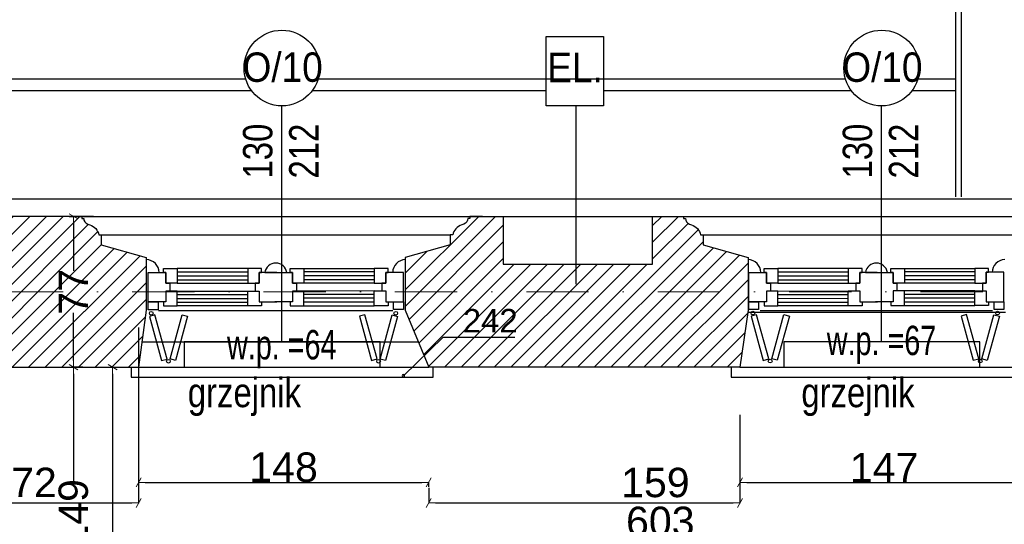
# Model space of a CAD drawing. Header units: millimetres. Extents: x 75543 to 124291, y -109148 to -86372.
# Tile 52 of 99: x 95711 to 100734, y -94606 to -92032. Entities that reach past the tile are written whole.
import ezdxf

# ---------------------------------------------------------------- set-up
doc = ezdxf.new("R2010")
doc.units = ezdxf.units.MM
doc.header["$MEASUREMENT"] = 0
doc.linetypes.add('Dot & Dashed', pattern=[670.277762, 317.5, -176.388889, 0, -176.388874])
for name, color, linetype in [('A-OKNA-OPIS', 7, 'Continuous'), ('COKÓŁ', 7, 'Continuous'), ('detalokna', 7, 'Continuous'), ('DIM MALY', 7, 'Continuous'), ('Drawing & Figure', 7, 'Continuous'), ('nadproża_opis#2', 7, 'Continuous'), ('Nowe_A-OKNA-OPIS', 7, 'Continuous'), ('Nowe_A_okno', 7, 'Continuous'), ('Nowe_Annotation - Text', 7, 'Continuous'), ('Nowe_GRZEJNIK', 7, 'Continuous'), ('Nowe_okiennice', 7, 'Continuous'), ('Nowe_WIDOK', 7, 'Continuous'), ('opaska', 7, 'Continuous'), ('opisy inne', 7, 'Continuous'), ('PARAPET', 7, 'Continuous'), ('SCHODY', 7, 'Continuous'), ('Structural - Bearing', 7, 'Continuous'), ('Structural - Grid', 7, 'Continuous')]:
    doc.layers.add(name, color=color, linetype=linetype)
doc.styles.add('STYL_AUTOMATYCZNY_1', font='arial.ttf')
doc.styles.add('STYL_AUTOMATYCZNY_11', font='arial.ttf', dxfattribs={"width": 0.8})
doc.styles.add('STYL_AUTOMATYCZNY_2', font='arial.ttf')
doc.styles.add('STYL_AUTOMATYCZNY_6', font='arial.ttf', dxfattribs={"width": 0.8})
doc.styles.add('STYL_AUTOMATYCZNY_7', font='arial.ttf', dxfattribs={"width": 0.7})
doc.styles.add('STYL_AUTOMATYCZNY_9', font='arial.ttf', dxfattribs={"width": 0.9})
doc.dimstyles.new('STYL_AUTOMATYCZNY__2', dxfattribs={"dimtxt": 150, "dimasz": 34.231941, "dimexe": 0.18, "dimexo": 3, "dimgap": 0, "dimtad": 1, "dimdec": 0, "dimlfac": 0.1, "dimzin": 0, "dimdsep": 46, "dimtxsty": 'STYL_AUTOMATYCZNY_2', "dimblk": 'ARROWHEAD_2', "dimblk1": 'ARROWHEAD_2', "dimblk2": 'ARROWHEAD_2', "dimcen": 0.09, "dimclrd": 5, "dimclre": 5, "dimclrt": 1, "dimadec": 0, "dimazin": 0, "dimtfac": 1, "dimtdec": 4, "dimtmove": 0, "dimatfit": 3, "dimfxl": 0, "dimtolj": 1, "dimtzin": 0, "dimarcsym": 0})
doc.dimstyles.new('STYL_AUTOMATYCZNY__3', dxfattribs={"dimtxt": 150, "dimasz": 34.231941, "dimexe": 0.18, "dimexo": 3, "dimgap": 0, "dimtad": 1, "dimtih": 1, "dimtoh": 1, "dimdec": 0, "dimlfac": 0.1, "dimzin": 0, "dimdsep": 46, "dimtxsty": 'STYL_AUTOMATYCZNY_2', "dimblk": 'ARROWHEAD_2', "dimblk1": 'ARROWHEAD_2', "dimblk2": 'ARROWHEAD_2', "dimcen": 0.09, "dimclrd": 5, "dimclre": 5, "dimclrt": 1, "dimadec": 0, "dimazin": 0, "dimtfac": 1, "dimtdec": 4, "dimtmove": 0, "dimatfit": 3, "dimfxl": 0, "dimtolj": 1, "dimtzin": 0, "dimarcsym": 0})
doc.dimstyles.new('STYL_AUTOMATYCZNY__7', dxfattribs={"dimtxt": 150, "dimasz": 34.231941, "dimexe": 0.18, "dimexo": 3, "dimgap": 0, "dimtad": 1, "dimtih": 1, "dimtoh": 1, "dimdec": 0, "dimlfac": 0.1, "dimzin": 0, "dimdsep": 46, "dimtxsty": 'STYL_AUTOMATYCZNY_2', "dimblk": 'ARROWHEAD_2', "dimblk1": 'ARROWHEAD_2', "dimblk2": 'ARROWHEAD_2', "dimcen": 0.09, "dimclrd": 5, "dimclre": 5, "dimclrt": 1, "dimadec": 0, "dimazin": 0, "dimtfac": 1, "dimtdec": 4, "dimtmove": 2, "dimatfit": 3, "dimfxl": 0, "dimtolj": 1, "dimtzin": 0, "dimarcsym": 0})
pattern_1 = [(45, (0, 0), (-42.426407, 42.426407), [])]

# ---------------------------------------------------------------- blocks, each defined once
blk = doc.blocks.new('ARROWHEAD_2')
at = {"color": 0, "linetype": 'Continuous', "lineweight": 0}
for p, q in [((0, 0), (-1, 0)), ((-0.38, -0.66), (0.38, 0.66))]:
    blk.add_line(p, q, dxfattribs=at)
blk = doc.blocks.new('*D106')
at = {"layer": 'Defpoints', "color": 0}
for p in [(95882.3, -93804.9), (95984.8, -93804.9), (95879.4, -95295.2)]:
    blk.add_point(p, dxfattribs=at)
at = {"layer": 'DIM MALY', "color": 5, "lineweight": -2}
for p, q in [((95885.3, -93804.9), (95984.9, -93804.9)), ((95984.8, -93839.2), (95984.8, -94391.7)), ((95984.8, -95261), (95984.8, -94709.3)), ((95882.4, -95295.2), (95984.9, -95295.2))]:
    blk.add_line(p, q, dxfattribs=at)
at = {"layer": 'DIM MALY', "color": 5, "lineweight": -2, "xscale": 34.23194115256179, "yscale": 34.23194115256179, "zscale": 34.23194115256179}
for p, rotation in [((95984.8, -93804.9), 90), ((95984.8, -95295.2), 270)]:
    blk.add_blockref('ARROWHEAD_2', p, dxfattribs=dict(at, rotation=rotation))
at = {"layer": 'DIM MALY', "color": 1, "insert": (95984.8, -94550.5), "char_height": 150, "attachment_point": 5, "rotation": 90, "style": 'STYL_AUTOMATYCZNY_2'}
blk.add_mtext('\\A1;149', dxfattribs=at)
blk = doc.blocks.new('*D108')
at = {"layer": 'Defpoints', "color": 0}
for p in [(95882.3, -93804.9), (95984.8, -93804.9), (95879.4, -95295.2)]:
    blk.add_point(p, dxfattribs=at)
at = {"layer": 'DIM MALY', "color": 5, "lineweight": -2}
for p, q in [((95885.3, -93804.9), (95984.9, -93804.9)), ((95984.8, -93839.2), (95984.8, -94391.7)), ((95984.8, -95261), (95984.8, -94709.3)), ((95882.4, -95295.2), (95984.9, -95295.2))]:
    blk.add_line(p, q, dxfattribs=at)
at = {"layer": 'DIM MALY', "color": 5, "lineweight": -2, "xscale": 34.23194115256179, "yscale": 34.23194115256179, "zscale": 34.23194115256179}
for p, rotation in [((95984.8, -93804.9), 90), ((95984.8, -95295.2), 270)]:
    blk.add_blockref('ARROWHEAD_2', p, dxfattribs=dict(at, rotation=rotation))
at = {"layer": 'DIM MALY', "color": 1, "insert": (95984.8, -94550.5), "char_height": 150, "attachment_point": 5, "rotation": 90, "style": 'STYL_AUTOMATYCZNY_2'}
blk.add_mtext('\\A1;149', dxfattribs=at)
blk = doc.blocks.new('*D111')
at = {"layer": 'Defpoints', "color": 0}
for p in [(95882.3, -93804.9), (95984.8, -93804.9), (95879.4, -95295.2)]:
    blk.add_point(p, dxfattribs=at)
at = {"layer": 'DIM MALY', "color": 5, "lineweight": -2}
for p, q in [((95885.3, -93804.9), (95984.9, -93804.9)), ((95984.8, -93839.2), (95984.8, -94391.7)), ((95984.8, -95261), (95984.8, -94709.3)), ((95882.4, -95295.2), (95984.9, -95295.2))]:
    blk.add_line(p, q, dxfattribs=at)
at = {"layer": 'DIM MALY', "color": 5, "lineweight": -2, "xscale": 34.23194115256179, "yscale": 34.23194115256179, "zscale": 34.23194115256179}
for p, rotation in [((95984.8, -93804.9), 90), ((95984.8, -95295.2), 270)]:
    blk.add_blockref('ARROWHEAD_2', p, dxfattribs=dict(at, rotation=rotation))
at = {"layer": 'DIM MALY', "color": 1, "insert": (95984.8, -94550.5), "char_height": 150, "attachment_point": 5, "rotation": 90, "style": 'STYL_AUTOMATYCZNY_2'}
blk.add_mtext('\\A1;149', dxfattribs=at)
blk = doc.blocks.new('*D116')
at = {"layer": 'Defpoints', "color": 0}
for p in [(96166.8, -93804.9), (95796.7, -98955.2), (96184.8, -98955.2)]:
    blk.add_point(p, dxfattribs=at)
at = {"layer": 'DIM MALY', "color": 5, "lineweight": -2}
for p, q in [((96169.8, -93804.9), (96184.9, -93804.9)), ((96184.8, -93839.2), (96184.8, -96214.2)), ((96184.8, -98921), (96184.8, -96546.7)), ((95799.7, -98955.2), (96184.9, -98955.2))]:
    blk.add_line(p, q, dxfattribs=at)
at = {"layer": 'DIM MALY', "color": 5, "lineweight": -2, "xscale": 34.23194115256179, "yscale": 34.23194115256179, "zscale": 34.23194115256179}
for p, rotation in [((96184.8, -93804.9), 90), ((96184.8, -98955.2), 270)]:
    blk.add_blockref('ARROWHEAD_2', p, dxfattribs=dict(at, rotation=rotation))
at = {"layer": 'DIM MALY', "color": 1, "insert": (96184.8, -96380.5), "char_height": 150, "attachment_point": 5, "rotation": 90, "style": 'STYL_AUTOMATYCZNY_2'}
blk.add_mtext('\\A1;515', dxfattribs=at)
blk = doc.blocks.new('*D466')
at = {"layer": 'Defpoints', "color": 0}
for p in [(99385.5, -94044.2), (100857.3, -94043.9), (100857.3, -94392.6)]:
    blk.add_point(p, dxfattribs=at)
at = {"layer": 'DIM MALY', "color": 5, "lineweight": -2}
for p, q in [((99385.5, -94047.2), (99385.5, -94392.8)), ((100857.3, -94046.9), (100857.3, -94392.8)), ((99419.7, -94392.6), (100823, -94392.6))]:
    blk.add_line(p, q, dxfattribs=at)
at = {"layer": 'DIM MALY', "color": 5, "lineweight": -2, "xscale": 34.23194115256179, "yscale": 34.23194115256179, "zscale": 34.23194115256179, "rotation": 180}
blk.add_blockref('ARROWHEAD_2', (99385.5, -94392.6), dxfattribs=at)
at = {"layer": 'DIM MALY', "color": 5, "lineweight": -2, "xscale": 34.23194115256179, "yscale": 34.23194115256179, "zscale": 34.23194115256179}
blk.add_blockref('ARROWHEAD_2', (100857.3, -94392.6), dxfattribs=at)
at = {"layer": 'DIM MALY', "color": 1, "insert": (100121, -94317.3), "char_height": 150, "attachment_point": 5, "style": 'STYL_AUTOMATYCZNY_2'}
blk.add_mtext('\\A1;147', dxfattribs=at)
blk = doc.blocks.new('*D469')
at = {"layer": 'Defpoints', "color": 0}
for p in [(101627.3, -93799.5), (95595.5, -94705.1), (101627.3, -94697.6)]:
    blk.add_point(p, dxfattribs=at)
at = {"layer": 'DIM MALY', "color": 5, "lineweight": -2}
for p, q in [((101627.3, -93802.5), (101627.3, -94697.8)), ((95595.5, -94702.1), (95595.5, -94697.4)), ((95629.7, -94697.6), (101593, -94697.6))]:
    blk.add_line(p, q, dxfattribs=at)
at = {"layer": 'DIM MALY', "color": 5, "lineweight": -2, "xscale": 34.23194115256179, "yscale": 34.23194115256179, "zscale": 34.23194115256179, "rotation": 180}
blk.add_blockref('ARROWHEAD_2', (95595.5, -94697.6), dxfattribs=at)
at = {"layer": 'DIM MALY', "color": 5, "lineweight": -2, "xscale": 34.23194115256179, "yscale": 34.23194115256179, "zscale": 34.23194115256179}
blk.add_blockref('ARROWHEAD_2', (101627.3, -94697.6), dxfattribs=at)
at = {"layer": 'DIM MALY', "color": 1, "insert": (98979, -94592.6), "char_height": 150, "attachment_point": 5, "style": 'STYL_AUTOMATYCZNY_2'}
blk.add_mtext('\\A1;603', dxfattribs=at)
blk = doc.blocks.new('*D781')
at = {"layer": 'Defpoints', "color": 0}
for p in [(95597.3, -93599.5), (96317.3, -93599.5), (96317.3, -94497.6)]:
    blk.add_point(p, dxfattribs=at)
at = {"layer": 'DIM MALY', "color": 5, "lineweight": -2}
for p, q in [((95597.3, -93602.5), (95597.3, -94497.8)), ((96317.3, -93602.5), (96317.3, -94497.8)), ((95631.5, -94497.6), (96283, -94497.6))]:
    blk.add_line(p, q, dxfattribs=at)
at = {"layer": 'DIM MALY', "color": 5, "lineweight": -2, "xscale": 34.23194115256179, "yscale": 34.23194115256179, "zscale": 34.23194115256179, "rotation": 180}
blk.add_blockref('ARROWHEAD_2', (95597.3, -94497.6), dxfattribs=at)
at = {"layer": 'DIM MALY', "color": 5, "lineweight": -2, "xscale": 34.23194115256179, "yscale": 34.23194115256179, "zscale": 34.23194115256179}
blk.add_blockref('ARROWHEAD_2', (96317.3, -94497.6), dxfattribs=at)
at = {"layer": 'DIM MALY', "color": 1, "insert": (95783.3, -94392.6), "char_height": 150, "attachment_point": 5, "style": 'STYL_AUTOMATYCZNY_2'}
blk.add_mtext('\\A1;72', dxfattribs=at)
blk = doc.blocks.new('*D782')
at = {"layer": 'Defpoints', "color": 0}
for p in [(96317.3, -93599.5), (97797.3, -94392.6), (97797.3, -94417.6)]:
    blk.add_point(p, dxfattribs=at)
at = {"layer": 'DIM MALY', "color": 5, "lineweight": -2}
for p, q in [((96317.3, -93602.5), (96317.3, -94392.8)), ((96351.5, -94392.6), (97763.1, -94392.6)), ((97797.3, -94414.6), (97797.3, -94392.4))]:
    blk.add_line(p, q, dxfattribs=at)
at = {"layer": 'DIM MALY', "color": 5, "lineweight": -2, "xscale": 34.23194115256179, "yscale": 34.23194115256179, "zscale": 34.23194115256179, "rotation": 180}
blk.add_blockref('ARROWHEAD_2', (96317.3, -94392.6), dxfattribs=at)
at = {"layer": 'DIM MALY', "color": 5, "lineweight": -2, "xscale": 34.23194115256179, "yscale": 34.23194115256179, "zscale": 34.23194115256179}
blk.add_blockref('ARROWHEAD_2', (97797.3, -94392.6), dxfattribs=at)
at = {"layer": 'DIM MALY', "color": 1, "insert": (97056.9, -94316), "char_height": 150, "attachment_point": 5, "style": 'STYL_AUTOMATYCZNY_2'}
blk.add_mtext('\\A1;148', dxfattribs=at)
blk = doc.blocks.new('*D783')
at = {"layer": 'Defpoints', "color": 0}
for p in [(99385.5, -94155.1), (97797.3, -94417.6), (99385.5, -94497.6)]:
    blk.add_point(p, dxfattribs=at)
at = {"layer": 'DIM MALY', "color": 5, "lineweight": -2}
for p, q in [((99385.5, -94158.1), (99385.5, -94497.8)), ((97797.3, -94420.6), (97797.3, -94497.8)), ((97831.6, -94497.6), (99351.3, -94497.6))]:
    blk.add_line(p, q, dxfattribs=at)
at = {"layer": 'DIM MALY', "color": 5, "lineweight": -2, "xscale": 34.23194115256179, "yscale": 34.23194115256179, "zscale": 34.23194115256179, "rotation": 180}
blk.add_blockref('ARROWHEAD_2', (97797.3, -94497.6), dxfattribs=at)
at = {"layer": 'DIM MALY', "color": 5, "lineweight": -2, "xscale": 34.23194115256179, "yscale": 34.23194115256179, "zscale": 34.23194115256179}
blk.add_blockref('ARROWHEAD_2', (99385.5, -94497.6), dxfattribs=at)
at = {"layer": 'DIM MALY', "color": 1, "insert": (98954, -94394), "char_height": 150, "attachment_point": 5, "style": 'STYL_AUTOMATYCZNY_2'}
blk.add_mtext('\\A1;159', dxfattribs=at)
blk = doc.blocks.new('*D801')
at = {"layer": 'Defpoints', "color": 0}
for p in [(95984.8, -93035.2), (96089.8, -93035.2), (96034.9, -93804.9)]:
    blk.add_point(p, dxfattribs=at)
at = {"layer": 'DIM MALY', "color": 5, "lineweight": -2}
for p, q in [((96086.8, -93035.2), (95984.6, -93035.2)), ((95984.8, -93069.4), (95984.8, -93313.5)), ((95984.8, -93770.7), (95984.8, -93527.2)), ((96031.9, -93804.9), (95984.6, -93804.9))]:
    blk.add_line(p, q, dxfattribs=at)
at = {"layer": 'DIM MALY', "color": 5, "lineweight": -2, "xscale": 34.23194115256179, "yscale": 34.23194115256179, "zscale": 34.23194115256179}
for p, rotation in [((95984.8, -93035.2), 90), ((95984.8, -93804.9), 270)]:
    blk.add_blockref('ARROWHEAD_2', p, dxfattribs=dict(at, rotation=rotation))
at = {"layer": 'DIM MALY', "color": 1, "insert": (95984.8, -93420.3), "char_height": 150, "attachment_point": 5, "rotation": 90, "style": 'STYL_AUTOMATYCZNY_2'}
blk.add_mtext('\\A1;77', dxfattribs=at)
blk = doc.blocks.new('*D922')
at = {"layer": 'Defpoints', "color": 0}
for p in [(96166.8, -93804.9), (96184.8, -93804.9), (95796.7, -98955.2)]:
    blk.add_point(p, dxfattribs=at)
at = {"layer": 'DIM MALY', "color": 5, "lineweight": -2}
for p, q in [((96169.8, -93804.9), (96184.9, -93804.9)), ((96184.8, -93839.2), (96184.8, -96214.2)), ((96184.8, -98921), (96184.8, -96546.7)), ((95799.7, -98955.2), (96184.9, -98955.2))]:
    blk.add_line(p, q, dxfattribs=at)
at = {"layer": 'DIM MALY', "color": 5, "lineweight": -2, "xscale": 34.23194115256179, "yscale": 34.23194115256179, "zscale": 34.23194115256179}
for p, rotation in [((96184.8, -93804.9), 90), ((96184.8, -98955.2), 270)]:
    blk.add_blockref('ARROWHEAD_2', p, dxfattribs=dict(at, rotation=rotation))
at = {"layer": 'DIM MALY', "color": 1, "insert": (96184.8, -96380.5), "char_height": 150, "attachment_point": 5, "rotation": 90, "style": 'STYL_AUTOMATYCZNY_2'}
blk.add_mtext('\\A1;515', dxfattribs=at)
blk = doc.blocks.new('*D925')
at = {"layer": 'Defpoints', "color": 0}
for p in [(96166.8, -93804.9), (96184.8, -93804.9), (95796.7, -98955.2)]:
    blk.add_point(p, dxfattribs=at)
at = {"layer": 'DIM MALY', "color": 5, "lineweight": -2}
for p, q in [((96169.8, -93804.9), (96184.9, -93804.9)), ((96184.8, -93839.2), (96184.8, -96214.2)), ((96184.8, -98921), (96184.8, -96546.7)), ((95799.7, -98955.2), (96184.9, -98955.2))]:
    blk.add_line(p, q, dxfattribs=at)
at = {"layer": 'DIM MALY', "color": 5, "lineweight": -2, "xscale": 34.23194115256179, "yscale": 34.23194115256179, "zscale": 34.23194115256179}
for p, rotation in [((96184.8, -93804.9), 90), ((96184.8, -98955.2), 270)]:
    blk.add_blockref('ARROWHEAD_2', p, dxfattribs=dict(at, rotation=rotation))
at = {"layer": 'DIM MALY', "color": 1, "insert": (96184.8, -96380.5), "char_height": 150, "attachment_point": 5, "rotation": 90, "style": 'STYL_AUTOMATYCZNY_2'}
blk.add_mtext('\\A1;515', dxfattribs=at)
blk = doc.blocks.new('*D993')
at = {"layer": 'Defpoints', "color": 0}
for p in [(95367.3, -89539.7), (101967.3, -89539.7), (101967.3, -107560.1)]:
    blk.add_point(p, dxfattribs=at)
at = {"layer": 'DIM MALY', "color": 5, "lineweight": -2}
for p, q in [((95367.3, -89542.7), (95367.3, -107560.3)), ((101967.3, -89542.7), (101967.3, -107560.3)), ((95401.5, -107560.1), (101933, -107560.1))]:
    blk.add_line(p, q, dxfattribs=at)
at = {"layer": 'DIM MALY', "color": 5, "lineweight": -2, "xscale": 34.23194115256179, "yscale": 34.23194115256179, "zscale": 34.23194115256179, "rotation": 180}
blk.add_blockref('ARROWHEAD_2', (95367.3, -107560.1), dxfattribs=at)
at = {"layer": 'DIM MALY', "color": 5, "lineweight": -2, "xscale": 34.23194115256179, "yscale": 34.23194115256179, "zscale": 34.23194115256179}
blk.add_blockref('ARROWHEAD_2', (101967.3, -107560.1), dxfattribs=at)
at = {"layer": 'DIM MALY', "color": 1, "insert": (98666.9, -107483.6), "char_height": 150, "attachment_point": 5, "style": 'STYL_AUTOMATYCZNY_2'}
blk.add_mtext('\\A1;660', dxfattribs=at)
blk = doc.blocks.new('*D1000')
at = {"layer": 'Defpoints', "color": 0}
for p in [(96317.3, -93599.5), (97797.3, -94392.6), (97797.3, -94417.6)]:
    blk.add_point(p, dxfattribs=at)
at = {"layer": 'DIM MALY', "color": 5, "lineweight": -2}
for p, q in [((96317.3, -93602.5), (96317.3, -94392.8)), ((96351.5, -94392.6), (97763.1, -94392.6)), ((97797.3, -94414.6), (97797.3, -94392.4))]:
    blk.add_line(p, q, dxfattribs=at)
at = {"layer": 'DIM MALY', "color": 5, "lineweight": -2, "xscale": 34.23194115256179, "yscale": 34.23194115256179, "zscale": 34.23194115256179, "rotation": 180}
blk.add_blockref('ARROWHEAD_2', (96317.3, -94392.6), dxfattribs=at)
at = {"layer": 'DIM MALY', "color": 5, "lineweight": -2, "xscale": 34.23194115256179, "yscale": 34.23194115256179, "zscale": 34.23194115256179}
blk.add_blockref('ARROWHEAD_2', (97797.3, -94392.6), dxfattribs=at)
at = {"layer": 'DIM MALY', "color": 1, "insert": (97056.9, -94316), "char_height": 150, "attachment_point": 5, "style": 'STYL_AUTOMATYCZNY_2'}
blk.add_mtext('\\A1;148', dxfattribs=at)

msp = doc.modelspace()

# ---------------------------------------------------------------- hatches: boundary and pattern name
at = {"layer": 'Drawing & Figure'}
h = msp.add_hatch(dxfattribs=at)
h.set_pattern_fill('Common_Brick_0003', color=256, style=0, pattern_type=2)
h.set_pattern_definition(pattern_1)
h.paths.add_polyline_path([(94658.1, -93256.2), (94658.1, -93515.2), (94807.3, -93805.2), (95057.3, -93805.2), (95057.3, -95322.1), (95187.3, -95322.1), (95594.4, -95295.5), (95594.4, -95295.2), (95597.3, -93804.9), (96317.3, -93804.9), (96356.5, -93514.5), (96356.5, -93245.2), (96126.9, -93180.2), (96126.9, -93129.8), (96114.3, -93129.8, 0.270785), (96068.6, -93078.7), (96057.9, -93074.5, -0.334097), (96037.3, -93045.5), (96027.3, -93045.5), (96027.3, -93035.2), (95962.3, -93035.2), (94997.3, -93035.2), (94987.3, -93035.2), (94987.3, -93045.5), (94977.3, -93045.5, -0.334097), (94956.7, -93074.5), (94945.9, -93078.7, 0.270785), (94900.3, -93129.8), (94887.6, -93129.8), (94887.6, -93180.2), (94658.1, -93245.2)])
h = msp.add_hatch(dxfattribs=at)
h.set_pattern_fill('Common_Brick_0003', color=256, style=0, pattern_type=2)
h.set_pattern_definition(pattern_1)
h.paths.add_polyline_path([(97678.1, -93245.2), (97678.1, -93256.2), (97678.1, -93514.5), (97773.2, -93746.4), (97797.4, -93804.9), (99385.5, -93804.9), (99426.5, -93514.5), (99426.5, -93245.2), (99196.9, -93180.2), (99196.9, -93129.8), (99184.3, -93129.8, 0.270785), (99138.6, -93078.7), (99127.9, -93074.5, -0.334097), (99107.3, -93045.5), (99097.3, -93045.5), (99097.3, -93035.2), (99032.3, -93035.2), (98940, -93035.2), (98940, -93279.2), (98550.3, -93279.2), (98177.9, -93279.2), (98177.9, -93035.2), (98007.3, -93035.2), (98007.3, -93045.5), (97997.3, -93045.5, -0.334097), (97976.7, -93074.5), (97965.9, -93078.7, 0.270785), (97920.3, -93129.8), (97907.6, -93129.8), (97907.6, -93180.2)])

# ---------------------------------------------------------------- linework, layer by layer
at = {"layer": 'COKÓŁ'}
msp.add_line((87457.3, -92945.2), (101066.3, -92945.2), dxfattribs=at)
at = {"layer": 'detalokna'}
for p, q in [((96027.3, -93035.2), (98007.3, -93035.2)), ((99097.3, -93035.2), (101065.4, -93035.2)), ((96126.9, -93129.5), (97907.6, -93129.5)), ((99196.9, -93129.8), (100965.7, -93129.8)), ((96419.3, -93515.2), (97615.2, -93515.2)), ((99425, -93524.9), (100740.6, -93524.9)), ((99489.3, -93515.2), (100673.3, -93515.2)), ((96334.8, -93674.9), (97744, -93675.2)), ((96317.3, -93804.9), (97797.3, -93805.2)), ((99385.5, -93804.9), (100857.3, -93804.9))]:
    msp.add_line(p, q, dxfattribs=at)
for points in [[(98177.9, -93035.2), (98177.9, -93279.2), (98940, -93279.2), (98940, -93035.2)], [(96280.1, -93804.9), (96280.1, -93854.9), (97819.4, -93855.2), (97819.4, -93805.2)], [(99340.1, -93804.9), (99340.1, -93855.2), (100879.4, -93855.2), (100879.4, -93804.9)]]:
    msp.add_lwpolyline(points, dxfattribs=at)
at = {"layer": 'nadproża_opis#2'}
for p, q in [((97668.1, -93848.4), (97871.3, -93651.2)), ((97871.3, -93651.2), (97921.3, -93651.2)), ((97921.3, -93651.2), (98237.2, -93651.2))]:
    msp.add_line(p, q, dxfattribs=at)
msp.add_lwpolyline([(97672.6, -93844, 1), (97663.6, -93852.7, 1)], format="xyb", close=True, dxfattribs=at)
at = {"layer": 'Nowe_A-OKNA-OPIS'}
for p, q in [((97048.4, -93676.8), (97048.4, -92471.6)), ((100108.4, -93676.8), (100108.4, -92471.6))]:
    msp.add_line(p, q, dxfattribs=at)
for centre in [(97048.4, -92278.6), (100108.4, -92278.6)]:
    msp.add_circle(centre, 193, dxfattribs=at)
at = {"layer": 'Nowe_A_okno'}
for points in [[(96961.1, -93321.3), (97073.4, -93321.2, 0.845314)], [(100025.2, -93321), (100137.5, -93321, 0.845314)]]:
    msp.add_lwpolyline(points, format="xyb", close=True, dxfattribs=at)
for points in [[(96366.5, -93471.5), (96366.4, -93321.5), (96456.4, -93321.4), (96456.4, -93376.4), (96476.4, -93376.4), (96476.4, -93416.4), (96456.4, -93416.4), (96456.5, -93471.4)], [(96514.6, -93301.4), (96514.6, -93376.4), (96456.4, -93376.4), (96456.4, -93321.4), (96444.6, -93321.4), (96444.6, -93301.4)], [(96874.1, -93301.3), (96874.1, -93376.2), (96932.3, -93376.2), (96932.3, -93321.2), (96944.1, -93321.2), (96944.1, -93301.3)], [(97160.4, -93301.1), (97160.5, -93376.1), (97102.3, -93376.2), (97102.3, -93321.2), (97090.5, -93321.2), (97090.5, -93301.2)], [(97519.9, -93301), (97519.9, -93376), (97578.1, -93376), (97578.1, -93321), (97589.9, -93321), (97589.9, -93301)], [(97668.1, -93471), (97668.1, -93321), (97578.1, -93321), (97578.1, -93376), (97558.1, -93376), (97558.1, -93416), (97578.1, -93416), (97578.1, -93471)], [(99430.6, -93471.2), (99430.5, -93321.2), (99520.5, -93321.2), (99520.5, -93376.2), (99540.5, -93376.2), (99540.5, -93416.2), (99520.5, -93416.2), (99520.6, -93471.2)], [(99578.6, -93301.1), (99578.7, -93376.1), (99520.5, -93376.2), (99520.5, -93321.2), (99508.7, -93321.2), (99508.7, -93301.2)], [(99938.2, -93301), (99938.2, -93376), (99996.4, -93376), (99996.4, -93321), (100008.2, -93321), (100008.2, -93301)], [(100224.5, -93300.9), (100224.6, -93375.9), (100166.4, -93375.9), (100166.4, -93320.9), (100154.6, -93320.9), (100154.5, -93300.9)], [(100584, -93300.7), (100584, -93375.7), (100642.2, -93375.7), (100642.2, -93320.7), (100654, -93320.7), (100654, -93300.7)], [(100732.2, -93470.7), (100732.2, -93320.7), (100642.2, -93320.7), (100642.2, -93375.7), (100622.2, -93375.7), (100622.2, -93415.7), (100642.2, -93415.7), (100642.2, -93470.7)], [(96514.7, -93491.4), (96514.6, -93416.4), (96456.4, -93416.4), (96456.5, -93471.4), (96444.7, -93471.4), (96444.7, -93491.4)], [(96874.1, -93491.2), (96874.1, -93416.2), (96932.3, -93416.2), (96932.3, -93471.2), (96944.1, -93471.2), (96944.1, -93491.2)], [(97160.6, -93491.1), (97160.5, -93416.1), (97102.3, -93416.2), (97102.4, -93471.2), (97090.6, -93471.2), (97090.6, -93491.2)], [(97519.9, -93491), (97519.9, -93416), (97578.1, -93416), (97578.1, -93471), (97589.9, -93471), (97589.9, -93491)], [(99578.8, -93491.1), (99578.7, -93416.1), (99520.5, -93416.2), (99520.6, -93471.2), (99508.8, -93471.2), (99508.8, -93491.2)], [(99938.2, -93491), (99938.2, -93416), (99996.4, -93416), (99996.4, -93471), (100008.2, -93471), (100008.2, -93491)], [(100224.7, -93490.9), (100224.6, -93415.9), (100166.4, -93415.9), (100166.5, -93470.9), (100154.7, -93470.9), (100154.7, -93490.9)], [(100584, -93490.7), (100584, -93415.7), (100642.2, -93415.7), (100642.2, -93470.7), (100654, -93470.7), (100654, -93490.7)], [(96416.5, -93471.5), (96416.5, -93511.5), (96366.5, -93511.5), (96366.5, -93471.5)], [(97668.1, -93471), (97668.1, -93511), (97618.1, -93511), (97618.1, -93471)], [(99480.6, -93471.2), (99480.6, -93511.2), (99430.6, -93511.2), (99430.6, -93471.2)], [(100732.2, -93470.7), (100732.2, -93510.7), (100682.2, -93510.7), (100682.2, -93470.7)]]:
    msp.add_lwpolyline(points, close=True, dxfattribs=at)
for points in [[(96874.1, -93301.3), (96514.6, -93301.4)], [(96514.6, -93318.8), (96874.1, -93318.6)], [(96514.6, -93338.8), (96874.1, -93338.6)], [(97022.3, -93321.2), (96932.3, -93321.2), (96932.3, -93376.2), (96912.3, -93376.2), (96912.3, -93416.2), (96932.3, -93416.2), (96932.3, -93471.2), (97022.3, -93471.2), (97022.3, -93471.2)], [(97012.3, -93321.2), (97102.3, -93321.2), (97102.3, -93376.2), (97122.3, -93376.2), (97122.3, -93416.2), (97102.3, -93416.2), (97102.4, -93471.2), (97012.4, -93471.2), (97012.4, -93471.2)], [(97160.4, -93301.2), (97519.9, -93301)], [(97519.9, -93318.5), (97160.5, -93318.5)], [(97519.9, -93338.5), (97160.5, -93338.5)], [(99938.2, -93301), (99578.6, -93301.1)], [(99578.7, -93318.6), (99938.2, -93318.4)], [(99578.7, -93338.6), (99938.2, -93338.4)], [(100086.3, -93321), (99996.4, -93321), (99996.4, -93376), (99976.4, -93376), (99976.4, -93416), (99996.4, -93416), (99996.4, -93471), (100086.4, -93471), (100086.4, -93471)], [(100076.4, -93321), (100166.4, -93320.9), (100166.4, -93375.9), (100186.4, -93375.9), (100186.4, -93415.9), (100166.4, -93415.9), (100166.5, -93470.9), (100076.5, -93471), (100076.5, -93471)], [(100224.5, -93300.9), (100584, -93300.8)], [(100584, -93318.3), (100224.6, -93318.3)], [(100584, -93338.3), (100224.6, -93338.3)], [(96514.6, -93358.8), (96874.1, -93358.6)], [(96514.6, -93376.4), (96874.1, -93376.2)], [(97519.9, -93358.5), (97160.5, -93358.5)], [(97519.9, -93376), (97160.5, -93376.2)], [(99578.7, -93358.6), (99938.2, -93358.4)], [(99578.7, -93376.1), (99938.2, -93376)], [(100584, -93358.3), (100224.6, -93358.3)], [(100584, -93375.7), (100224.6, -93375.9)], [(96514.6, -93416.4), (96874.1, -93416.2)], [(96514.6, -93433.8), (96874.1, -93433.6)], [(97519.9, -93416), (97160.5, -93416.2)], [(97519.9, -93433.5), (97160.5, -93433.5)], [(99578.7, -93416.1), (99938.2, -93416)], [(99578.7, -93433.6), (99938.2, -93433.4)], [(100584, -93415.8), (100224.6, -93415.9)], [(100584, -93433.3), (100224.6, -93433.3)], [(96514.7, -93453.8), (96874.1, -93453.6)], [(96514.7, -93473.8), (96874.1, -93473.6)], [(97519.9, -93453.5), (97160.5, -93453.5)], [(97519.9, -93473.5), (97160.6, -93473.5)], [(99578.7, -93453.6), (99938.2, -93453.4)], [(99578.8, -93473.6), (99938.2, -93473.4)], [(100584, -93453.3), (100224.6, -93453.3)], [(100584, -93473.3), (100224.7, -93473.3)], [(96874.1, -93491.2), (96514.7, -93491.4)], [(97160.6, -93491.1), (97519.9, -93491)], [(99938.2, -93491), (99578.8, -93491.1)], [(100224.7, -93490.9), (100584, -93490.7)]]:
    msp.add_lwpolyline(points, dxfattribs=at)
at = {"layer": 'Nowe_GRZEJNIK'}
for points in [[(96549.8, -93805), (97549.8, -93805), (97549.8, -93675), (96549.8, -93675)], [(99609.7, -93804.9), (100609.7, -93804.9), (100609.7, -93674.9), (99609.7, -93674.9)]]:
    msp.add_lwpolyline(points, close=True, dxfattribs=at)
at = {"layer": 'Nowe_okiennice'}
for points in [[(96400.1, -93538.1), (96372.3, -93545.8), (96434.4, -93770.7), (96462.2, -93763.1)], [(96539.7, -93537.4), (96567.5, -93545.1), (96505.4, -93770.1), (96477.6, -93762.4)], [(97471.5, -93537.4), (97443.7, -93545.1), (97505.8, -93770.1), (97533.6, -93762.4)], [(97611.1, -93538.1), (97638.9, -93545.8), (97576.8, -93770.7), (97549, -93763.1)], [(99470.1, -93537.4), (99442.3, -93545), (99504.4, -93770), (99532.2, -93762.3)], [(99609.7, -93536.7), (99637.5, -93544.4), (99575.4, -93769.3), (99547.6, -93761.7)], [(100541.5, -93536.7), (100513.7, -93544.4), (100575.8, -93769.3), (100603.6, -93761.7)], [(100681.1, -93537.4), (100708.9, -93545), (100646.8, -93770), (100619, -93762.3)]]:
    msp.add_lwpolyline(points, close=True, dxfattribs=at)
for centre in [(96381.5, -93529.7), (97629.6, -93529.7), (99451.5, -93529), (100699.6, -93529), (96469.6, -93774.7), (97541.6, -93774.7), (99539.6, -93773.9), (100611.6, -93773.9)]:
    msp.add_circle(centre, 9.4, dxfattribs=at)
at = {"layer": 'Nowe_WIDOK'}
for centre, start, end in [((96356.4, -93321.5), 359.921, 89.5355), ((97679, -93321.5), 90.4645, 180.079), ((99426.4, -93321.5), 359.921, 89.5355), ((100737.2, -93321.5), 90.4645, 180.079)]:
    msp.add_arc(centre, 65.3, start, end, dxfattribs=at)
at = {"layer": 'opaska'}
for points in [[(96863.9, -92335.2), (94196.8, -92335.2)], [(99923.9, -92335.2), (97232.9, -92335.2)], [(100486.3, -92335.2), (100292.9, -92335.2)], [(96894.6, -92395.2), (94166, -92395.2)], [(98397.2, -92395.2), (97202.1, -92395.2)], [(99954.6, -92395.2), (98688.6, -92395.2)], [(100486.3, -92395.2), (100262.1, -92395.2)]]:
    msp.add_lwpolyline(points, dxfattribs=at)
at = {"layer": 'opisy inne'}
msp.add_line((98550.3, -93381.6), (98550.3, -92471.6), dxfattribs=at)
msp.add_lwpolyline([(98397.2, -92116.9), (98688.6, -92116.9), (98688.6, -92471.6), (98397.2, -92471.6)], close=True, dxfattribs=at)
at = {"layer": 'SCHODY'}
for points in [[(100486.3, -92935.2), (100486.3, -90585.2), (105736.3, -90585.2), (105736.3, -92935.2)], [(100516.3, -92935.2), (100516.3, -90615.2), (105706.3, -90615.2), (105706.3, -92935.2)]]:
    msp.add_lwpolyline(points, dxfattribs=at)
at = {"layer": 'Structural - Bearing'}
for p, q in [((96017.3, -93035.2), (94997.3, -93035.2)), ((98007.3, -93035.2), (99097.3, -93035.2)), ((96356.5, -93514.5), (96317.3, -93804.9)), ((97678.1, -93514.5), (97797.3, -93805.2)), ((99426.5, -93514.5), (99385.5, -93804.9)), ((95597.3, -93804.9), (96317.3, -93804.9)), ((99385.5, -93804.9), (97797.4, -93804.9))]:
    msp.add_line(p, q, dxfattribs=at)
for points in [[(95962.3, -93035.2), (96027.3, -93035.2), (96027.3, -93045.5), (96037.3, -93045.5, 0.334097), (96057.9, -93074.5), (96068.6, -93078.7, -0.270785), (96114.3, -93129.8), (96126.9, -93129.8), (96126.9, -93180.2), (96356.5, -93245.2), (96356.5, -93515.2)], [(98072.2, -93035.2), (98007.3, -93035.2), (98007.3, -93045.5), (97997.3, -93045.5, -0.334097), (97976.7, -93074.5), (97965.9, -93078.7, 0.270785), (97920.3, -93129.8), (97907.6, -93129.8), (97907.6, -93180.2), (97678.1, -93245.2), (97678.1, -93515.2)], [(99032.3, -93035.2), (99097.3, -93035.2), (99097.3, -93045.5), (99107.3, -93045.5, 0.334097), (99127.9, -93074.5), (99138.6, -93078.7, -0.270785), (99184.3, -93129.8), (99196.9, -93129.8), (99196.9, -93180.2), (99426.5, -93245.2), (99426.5, -93515.2)]]:
    msp.add_lwpolyline(points, format="xyb", dxfattribs=at)
at = {"layer": 'Structural - Grid', "linetype": 'Dot & Dashed', "lineweight": 15}
msp.add_line((118724.5, -93420.2), (80780, -93420.2), dxfattribs=at)

# ---------------------------------------------------------------- texts
at = {"layer": 'A-OKNA-OPIS', "insert": (98544, -92275.9), "char_height": 150, "attachment_point": 5, "style": 'STYL_AUTOMATYCZNY_9'}
msp.add_mtext('\\A1;{\\pqc;\\fArial|b0|i0|c238|p0;\\W0.900000;EL.}', dxfattribs=at)
at = {"layer": 'nadproża_opis#2', "insert": (97971.3, -93507.7), "char_height": 120, "attachment_point": 1, "style": 'STYL_AUTOMATYCZNY_1'}
msp.add_mtext('\\A1;{\\pql;\\fArial|b0|i0|c238|p0;\\W1.000000;242}', dxfattribs=at)
at = {"layer": 'Nowe_A-OKNA-OPIS', "char_height": 150, "attachment_point": 5, "style": 'STYL_AUTOMATYCZNY_9'}
for insert in [(97052.3, -92275.1), (100112.3, -92275.1)]:
    msp.add_mtext('\\A1;{\\pqc;\\fArial|b0|i0|c238|p0;\\W0.900000;O/10}', dxfattribs=dict(at, insert=insert))
at = {"layer": 'Nowe_A-OKNA-OPIS', "char_height": 150, "attachment_point": 5, "rotation": 90, "style": 'STYL_AUTOMATYCZNY_6'}
for s, insert in [('\\A1;{\\pqc;\\fArial|b0|i0|c238|p0;\\W0.800000;130}', (96925.8, -92702.3)), ('\\A1;{\\pqc;\\fArial|b0|i0|c238|p0;\\W0.800000;212}', (97160.2, -92702.3)), ('\\A1;{\\pqc;\\fArial|b0|i0|c238|p0;\\W0.800000;130}', (99985.8, -92702.3)), ('\\A1;{\\pqc;\\fArial|b0|i0|c238|p0;\\W0.800000;212}', (100220.2, -92702.3))]:
    msp.add_mtext(s, dxfattribs=dict(at, insert=insert))
at = {"layer": 'Nowe_Annotation - Text', "char_height": 150, "attachment_point": 7, "style": 'STYL_AUTOMATYCZNY_11'}
for insert in [(96568.3, -94054.2), (99698.8, -94054.2)]:
    msp.add_mtext('\\A1;{\\pql;\\fArial|b0|i0|c238|p0;\\W0.800000;grzejnik }', dxfattribs=dict(at, insert=insert))
at = {"layer": 'PARAPET', "char_height": 150, "attachment_point": 7, "style": 'STYL_AUTOMATYCZNY_7'}
for s, insert in [('\\A1;{\\pql;\\fArial|b0|i0|c238|p0;\\W0.700000;w.p. =67}', (99828.5, -93788.4)), ('\\A1;{\\pql;\\fArial|b0|i0|c238|p0;\\W0.700000;w.p. =64}', (96768.5, -93810.3))]:
    msp.add_mtext(s, dxfattribs=dict(at, insert=insert))

# ---------------------------------------------------------------- dimensions: what is measured, and where the dimension line sits
at = {"layer": 'DIM MALY'}
for base, p1, p2, dimstyle, picture, middle in [((101967.3, -107560.1), (95367.3, -89539.7), (101967.3, -89539.7), 'STYL_AUTOMATYCZNY__3', '*D993', (98666.9, -107560.1)), ((96317.3, -94497.6), (95597.3, -93599.5), (96317.3, -93599.5), 'STYL_AUTOMATYCZNY__7', '*D781', (95783.3, -94392.6)), ((97797.3, -94392.6), (96317.3, -93599.5), (97797.3, -94417.6), 'STYL_AUTOMATYCZNY__3', '*D782', (97056.9, -94392.6)), ((97797.3, -94392.6), (96317.3, -93599.5), (97797.3, -94417.6), 'STYL_AUTOMATYCZNY__3', '*D1000', (97056.9, -94392.6)), ((101627.3, -94697.6), (95595.5, -94705.1), (101627.3, -93799.5), 'STYL_AUTOMATYCZNY__7', '*D469', (98979, -94592.6)), ((100857.3, -94392.6), (99385.5, -94044.2), (100857.3, -94043.9), 'STYL_AUTOMATYCZNY__3', '*D466', (100121, -94392.6)), ((99385.5, -94497.6), (97797.3, -94417.6), (99385.5, -94155.1), 'STYL_AUTOMATYCZNY__7', '*D783', (98954, -94394))]:
    dim = msp.add_linear_dim(base=base, p1=p1, p2=p2, dimstyle=dimstyle, dxfattribs=at)
    dim.commit()
    dim.dimension.update_dxf_attribs({"geometry": picture, "text_midpoint": middle, "dimtype": 160})
for base, p1, p2, angle, picture, middle in [((95984.8, -93035.2), (96034.9, -93804.9), (96089.8, -93035.2), 90, '*D801', (95984.8, -93420.3)), ((96184.8, -98955.2), (96166.8, -93804.9), (95796.7, -98955.2), 270, '*D116', (96184.8, -96380.5)), ((96184.8, -93804.9), (95796.7, -98955.2), (96166.8, -93804.9), 90, '*D922', (96184.8, -96380.5)), ((96184.8, -93804.9), (95796.7, -98955.2), (96166.8, -93804.9), 90, '*D925', (96184.8, -96380.5)), ((95984.8, -93804.9), (95879.4, -95295.2), (95882.3, -93804.9), 90, '*D106', (95984.8, -94550.5)), ((95984.8, -93804.9), (95879.4, -95295.2), (95882.3, -93804.9), 90, '*D108', (95984.8, -94550.5)), ((95984.8, -93804.9), (95879.4, -95295.2), (95882.3, -93804.9), 90, '*D111', (95984.8, -94550.5))]:
    dim = msp.add_linear_dim(base=base, p1=p1, p2=p2, angle=angle, dimstyle='STYL_AUTOMATYCZNY__2', dxfattribs=at)
    dim.commit()
    dim.dimension.update_dxf_attribs({"geometry": picture, "text_midpoint": middle, "dimtype": 160, "text_rotation": 90})

doc.saveas('drawing.dxf')
